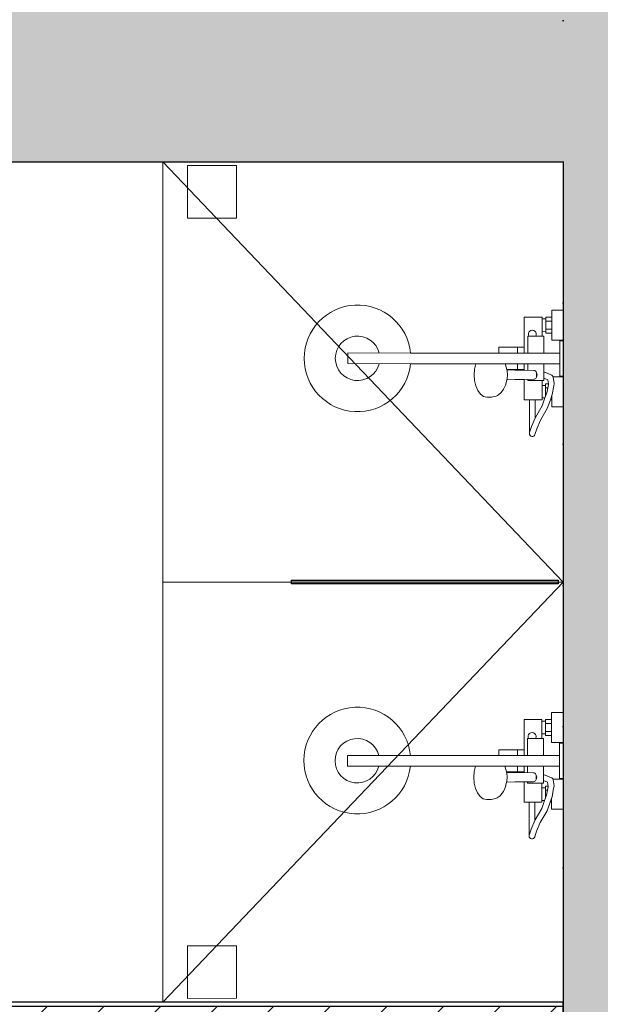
# Model space of a CAD drawing. Header units: millimetres. Extents: x -63554 to 200, y -19084 to 40052.
# Tile 74 of 120: x -45783 to -44477, y 1505 to 3720. Entities that reach past the tile are written whole.
import ezdxf

# ---------------------------------------------------------------- set-up
doc = ezdxf.new("R2010")
doc.units = ezdxf.units.MM
doc.header["$MEASUREMENT"] = 0
doc.linetypes.add('Dotted', pattern=[317.499995, 0, -317.499995])
for name, color, linetype in [('1241_Välisseinad', 7, 'Continuous'), ('1311_Vaheseinad', 7, 'Continuous'), ('New_014_Ruumi netopind', 7, 'Continuous'), ('New_1311_Vaheseinad', 7, 'Continuous'), ('New_1321_Põranda kattetarindid', 7, 'Continuous'), ('New_SA- santehnika', 7, 'Continuous'), ('New_SA-mööbel', 7, 'Continuous')]:
    doc.layers.add(name, color=color, linetype=linetype)
for name, color, linetype, lineweight in [('1241_Välisseinad_Pen_No__101', 252, 'Continuous', 13), ('1241_Välisseinad_Pen_No__41', 7, 'Continuous', 25), ('1311_Vaheseinad_Pen_No__101', 252, 'Continuous', 13), ('1311_Vaheseinad_Pen_No__41', 7, 'Continuous', 25), ('1333_Varustus_Pen_No__1', 7, 'Continuous', 13), ('New_1311_Vaheseinad_Pen_No__101', 252, 'Continuous', 13), ('New_1311_Vaheseinad_Pen_No__41', 7, 'Continuous', 25), ('New_1321_Põranda kattetarindid_Pen_No__41', 7, 'Continuous', 25), ('New_1333_Varustus_Pen_No__1', 7, 'Continuous', 13), ('New_SA- santehnika_Pen_No__101', 252, 'Continuous', 13), ('New_SA-mööbel_Pen_No__41', 7, 'Continuous', 25)]:
    doc.layers.add(name, color=color, linetype=linetype, lineweight=lineweight)
doc.layers.add('New_SA-mööbel_Pen_No__93', color=7, linetype='Continuous', lineweight=13, true_color=0xa2a233)
pattern_1 = [(0, (0, 0), (0, 86.60254), [0, -50]), (0, (25, 43.3), (0, 86.60254), [0, -50])]
pattern_2 = [(45, (0, 0), (-63.6396, 63.6396), [])]

# ---------------------------------------------------------------- blocks, each defined once
blk = doc.blocks.new('Slab_165_1', base_point=(-48040, 210))
at = {"layer": 'New_1321_Põranda kattetarindid_Pen_No__41', "color": 7, "linetype": 'Dotted', "lineweight": 25, "flags": 128}
blk.add_lwpolyline([(-48040, 210), (-44560.6, 210), (-44560.6, 5699.8), (-48040, 5699.8)], close=True, dxfattribs=at)
blk = doc.blocks.new('Wall_38_1', base_point=(-44560.6, 1509.8))
at = {"layer": 'New_1311_Vaheseinad_Pen_No__101', "linetype": 'Continuous', "lineweight": 13}
h = blk.add_hatch(dxfattribs=at)
h.set_pattern_fill('PLASTER_0001', color=252, style=0, pattern_type=2)
h.set_pattern_definition(pattern_1)
h.paths.add_polyline_path([(-46295, 1499.8), (-46285, 1499.8), (-46295, 1509.8)])
h = blk.add_hatch(dxfattribs=at)
h.set_pattern_fill('PLASTER_0001', color=252, style=0, pattern_type=2)
h.set_pattern_definition(pattern_1)
h.paths.add_polyline_path([(-46295, 1509.8), (-46285, 1499.8), (-46285, 1509.8)])
h = blk.add_hatch(dxfattribs=at)
h.set_pattern_fill('PLASTER_0001', color=252, style=0, pattern_type=2)
h.set_pattern_definition(pattern_1)
h.paths.add_polyline_path([(-46285, 1499.8), (-44560.6, 1499.8), (-44560.6, 1509.8), (-46285, 1509.8)])
h = blk.add_hatch(dxfattribs=at)
h.set_pattern_fill('MASONRY_BLOCK_0001', color=252, style=0, pattern_type=2)
h.set_pattern_definition(pattern_2)
h.paths.add_polyline_path([(-46285, 1349.8), (-46135, 1349.8), (-46285, 1499.8)])
h = blk.add_hatch(dxfattribs=at)
h.set_pattern_fill('MASONRY_BLOCK_0001', color=252, style=0, pattern_type=2)
h.set_pattern_definition(pattern_2)
h.paths.add_polyline_path([(-46285, 1499.8), (-46135, 1349.8), (-46135, 1499.8)])
h = blk.add_hatch(dxfattribs=at)
h.set_pattern_fill('MASONRY_BLOCK_0001', color=252, style=0, pattern_type=2)
h.set_pattern_definition(pattern_2)
h.paths.add_polyline_path([(-46135, 1349.8), (-44560.6, 1349.8), (-44560.6, 1499.8), (-46135, 1499.8)])
h = blk.add_hatch(dxfattribs=at)
h.set_pattern_fill('PLASTER_0001', color=252, style=0, pattern_type=2)
h.set_pattern_definition(pattern_1)
h.paths.add_polyline_path([(-46135, 1339.8), (-46125, 1339.8), (-46135, 1349.8)])
h = blk.add_hatch(dxfattribs=at)
h.set_pattern_fill('PLASTER_0001', color=252, style=0, pattern_type=2)
h.set_pattern_definition(pattern_1)
h.paths.add_polyline_path([(-46135, 1349.8), (-46125, 1339.8), (-46125, 1349.8)])
h = blk.add_hatch(dxfattribs=at)
h.set_pattern_fill('PLASTER_0001', color=252, style=0, pattern_type=2)
h.set_pattern_definition(pattern_1)
h.paths.add_polyline_path([(-46125, 1339.8), (-44560.6, 1339.8), (-44560.6, 1349.8), (-46125, 1349.8)])
at = {"layer": 'New_1311_Vaheseinad_Pen_No__41', "color": 7, "linetype": 'Continuous', "lineweight": 25}
for p, q in [((-46285, 1499.8), (-46285, 1349.8)), ((-46135, 1499.8), (-46285, 1499.8)), ((-44560.6, 1499.8), (-46135, 1499.8)), ((-46135, 1349.8), (-46135, 1339.8)), ((-46135, 1349.8), (-44560.6, 1349.8))]:
    blk.add_line(p, q, dxfattribs=at)
at = {"layer": 'New_1311_Vaheseinad_Pen_No__41', "color": 7, "linetype": 'Continuous', "lineweight": 25, "flags": 128}
for points in [[(-46295, 1509.8), (-46295, 1499.8)], [(-44560.6, 1509.8), (-46295, 1509.8)], [(-44560.6, 1499.8), (-44560.6, 1509.8)], [(-44560.6, 1349.8), (-44560.6, 1499.8)], [(-46125, 1339.8), (-44560.6, 1339.8)], [(-44560.6, 1339.8), (-44560.6, 1349.8)]]:
    blk.add_lwpolyline(points, dxfattribs=at)
blk = doc.blocks.new('Wall_158_1', base_point=(-44560.6, -110))
at = {"layer": '1241_Välisseinad_Pen_No__101', "linetype": 'Continuous', "lineweight": 0, "true_color": 0x4c4c4c}
blk.add_hatch(color=251, dxfattribs=at).paths.add_polyline_path([(-44560.6, 5699.8), (-44560.6, -110), (-44180.6, 210), (-44180.6, 5699.8)])
at = {"layer": '1241_Välisseinad_Pen_No__41', "color": 7, "linetype": 'Continuous', "lineweight": 25, "flags": 128}
blk.add_lwpolyline([(-44560.6, 3399.8), (-44560.6, 210)], dxfattribs=at)
blk = doc.blocks.new('Wall_174_1', base_point=(-44560.6, 3399.8))
at = {"layer": '1311_Vaheseinad_Pen_No__101', "linetype": 'Continuous', "lineweight": 0, "true_color": 0x4c4c4c}
blk.add_hatch(color=251, dxfattribs=at).paths.add_polyline_path([(-44560.6, 3739.8), (-47040, 3739.8), (-47040, 3579.8), (-47040, 3399.8), (-44560.6, 3399.8)])
at = {"layer": '1311_Vaheseinad_Pen_No__41', "color": 7, "linetype": 'Continuous', "lineweight": 25, "flags": 128}
blk.add_lwpolyline([(-47040, 3399.8), (-44560.6, 3399.8)], dxfattribs=at)
blk = doc.blocks.new('Morph_1_1')
at = {"layer": 'New_SA-mööbel_Pen_No__93', "linetype": 'Continuous', "lineweight": 0, "true_color": 0x28280c}
blk.add_hatch(color=38, dxfattribs=at).paths.add_polyline_path([(-45171.6, 2459), (-45171.6, 2450.9), (-44571.6, 2450.9), (-44571.6, 2459)])
at = {"layer": 'New_SA-mööbel_Pen_No__41', "color": 7, "linetype": 'Continuous', "lineweight": 25, "flags": 128}
for points in [[(-45171.6, 2450.9), (-45171.6, 2459)], [(-45171.6, 2459), (-44571.6, 2459)], [(-44571.6, 2459), (-44571.6, 2450.9)], [(-44571.6, 2450.9), (-45171.6, 2450.9)]]:
    blk.add_lwpolyline(points, dxfattribs=at)
blk = doc.blocks.new('Shower Kit 26[88]_1', base_point=(-44560, 2957.8))
at = {"layer": 'New_SA- santehnika_Pen_No__101', "color": 252, "linetype": 'Continuous', "lineweight": 13}
for p, q in [((-44607.9, 3046.9), (-44607.9, 3018.9)), ((-44599.9, 3046.8), (-44599.9, 3018.8)), ((-44585.9, 3041.8), (-44599.9, 3041.8)), ((-44585.9, 3050.8), (-44585.9, 3014.8)), ((-44585.9, 3023.8), (-44599.9, 3023.8)), ((-44607.9, 3007.9), (-44639.9, 3007.9)), ((-44639.9, 3007.9), (-44639.9, 2969.9)), ((-45044.9, 2970.1), (-45045, 2946.1)), ((-44903.6, 2970), (-45044.9, 2970.1)), ((-44603.9, 2969.9), (-44704.9, 2969.9)), ((-44662.9, 2982.9), (-44662.9, 2969.9)), ((-44647.9, 2982.9), (-44647.9, 2969.9)), ((-44567.9, 2969.8), (-44568, 2945.8)), ((-44903.6, 2946), (-45045, 2946.1)), ((-44757, 2946), (-44604, 2945.9)), ((-44702.4, 2945.9), (-44702.3, 2945.9)), ((-44690.2, 2943.7), (-44691.1, 2945.9)), ((-44688.8, 2938.5), (-44690.2, 2943.7)), ((-44686.8, 2930), (-44688.8, 2938.5)), ((-44688.3, 2945.9), (-44688.3, 2945.9)), ((-44648, 2932.9), (-44687.5, 2932.9)), ((-44687.2, 2931.9), (-44669, 2931.4)), ((-44686.1, 2920.9), (-44686.8, 2930)), ((-44669, 2931.4), (-44626.8, 2930.9)), ((-44663, 2932.9), (-44663, 2945.9)), ((-44648, 2931.1), (-44648, 2945.9)), ((-44640, 2931), (-44640, 2945.9)), ((-44626.8, 2930.9), (-44625.2, 2930.6)), ((-44625.2, 2930.6), (-44623.6, 2929.9)), ((-44623.6, 2929.9), (-44622.3, 2928.8)), ((-44622.3, 2928.8), (-44621.3, 2927.4)), ((-44621.3, 2927.4), (-44620.8, 2925.9)), ((-44620.7, 2925.9), (-44620.8, 2925.9)), ((-44619.6, 2923.5), (-44620.7, 2925.9)), ((-44620.7, 2925.9), (-44620.7, 2925.7)), ((-44620.7, 2925.7), (-44620.5, 2923.9)), ((-44604, 2913.4), (-44604, 2927.3)), ((-44687.3, 2909.9), (-44686.8, 2911.8)), ((-44686.8, 2911.8), (-44686.1, 2920.9)), ((-44648, 2910.6), (-44626.8, 2910.9)), ((-44640, 2907.9), (-44640, 2910.7)), ((-44640, 2907.9), (-44608, 2907.9)), ((-44625.2, 2911.1), (-44626.8, 2910.9)), ((-44623.6, 2911.8), (-44625.2, 2911.1)), ((-44622.3, 2912.9), (-44623.6, 2911.8)), ((-44621.3, 2914.4), (-44622.3, 2912.9)), ((-44620.8, 2915.8), (-44621.3, 2914.4)), ((-44620.7, 2916.1), (-44620.8, 2915.9)), ((-44620.7, 2915.9), (-44620.8, 2915.8)), ((-44620.7, 2915.9), (-44619.6, 2918.3)), ((-44620.5, 2917.9), (-44620.7, 2916.1)), ((-44620.5, 2923.9), (-44620.5, 2917.9)), ((-44619.2, 2920.9), (-44619.6, 2923.5)), ((-44619.6, 2918.3), (-44619.2, 2920.9)), ((-44618.5, 2907.9), (-44615.1, 2907.9)), ((-44615.1, 2907.9), (-44612, 2907.9)), ((-44612, 2907.9), (-44609.3, 2907.9)), ((-44583, 2916.3), (-44583.2, 2916.8)), ((-44582.7, 2915.1), (-44583, 2916.3)), ((-44580.6, 2901.9), (-44582.7, 2915.1)), ((-44580.5, 2900.7), (-44580.6, 2901.9)), ((-44608, 2868.9), (-44608, 2896.9)), ((-44601.7, 2868.9), (-44597.6, 2880.4)), ((-44600, 2896.8), (-44600, 2891.8)), ((-44600, 2891.8), (-44600, 2873.8)), ((-44595.3, 2891.8), (-44600, 2891.8)), ((-44597.6, 2880.4), (-44593.9, 2899.5)), ((-44593.9, 2899.5), (-44593.6, 2901.1)), ((-44585.1, 2876.8), (-44581.4, 2896.2)), ((-44581.4, 2896.2), (-44580.5, 2900.7)), ((-44623.5, 2864.9), (-44636.5, 2864.9)), ((-44600, 2873.8), (-44600, 2873.5)), ((-44599.9, 2873.8), (-44600, 2873.8)), ((-44589.3, 2864.8), (-44585.1, 2876.8)), ((-44586, 2874.1), (-44586, 2864.8)), ((-44585.5, 2875.7), (-44585.5, 2875.7)), ((-44631.8, 2804.4), (-44623.5, 2823.4)), ((-44636.2, 2790.9), (-44631.8, 2804.4)), ((-44636.2, 2790.9), (-44636.6, 2788.9))]:
    blk.add_line(p, q, dxfattribs=at)
at = {"layer": 'New_SA- santehnika_Pen_No__101', "color": 252, "linetype": 'Continuous', "lineweight": 13, "flags": 128}
blk.add_lwpolyline([(-44903.6, 2970, 19.949874), (-44903.6, 2946), (-44757, 2946), (-44759.9, 2933.9), (-44760.9, 2921), (-44759.9, 2908), (-44757, 2896), (-44752.5, 2885.6), (-44746.6, 2877.6), (-44739.6, 2872.6), (-44732.2, 2870.9), (-44721.6, 2870.9), (-44718.4, 2871.4), (-44711, 2873.1), (-44708.3, 2874.6), (-44701.7, 2879.4), (-44699.8, 2881.4), (-44694.4, 2888.7), (-44690.2, 2898.1), (-44688.8, 2903.3), (-44687.3, 2909.9), (-44669.1, 2910.4), (-44648, 2910.6), (-44648, 2864.9), (-44636.5, 2864.9), (-44636.6, 2788.9, 0.853753), (-44623.9, 2786.9), (-44619.7, 2799.7), (-44611.4, 2818.9), (-44596.2, 2845.6), (-44589.3, 2864.8), (-44586, 2864.8), (-44586, 2848.8), (-44560, 2848.8), (-44560, 2916.8), (-44583.2, 2916.8), (-44583.5, 2917.5), (-44584.2, 2918.5), (-44585.1, 2919.4), (-44586.2, 2920), (-44604, 2927.4), (-44604, 2945.9), (-44568, 2945.8), (-44568, 2917.8), (-44560, 2917.8), (-44559.9, 2997.8), (-44567.9, 2997.8), (-44567.9, 2969.8), (-44603.9, 2969.9), (-44603.9, 3007.9), (-44607.9, 3007.9), (-44607.9, 3018.9), (-44599.9, 3018.8), (-44599.9, 3014.8), (-44585.9, 3014.8), (-44585.9, 2998.8), (-44559.9, 2998.8), (-44559.9, 3066.8), (-44585.9, 3066.8), (-44585.9, 3050.8), (-44599.9, 3050.8), (-44599.9, 3046.8), (-44607.9, 3046.9), (-44607.9, 3050.9), (-44647.9, 3050.9), (-44647.9, 2982.9), (-44704.9, 2982.9), (-44704.9, 2982.3), (-44704.9, 2980.7), (-44704.9, 2978.3), (-44704.9, 2975), (-44704.9, 2971), (-44704.9, 2969.9)], format="xyb", close=True, dxfattribs=at)
for points in [[(-44604, 2907.9), (-44604, 2913.4), (-44595, 2909.7), (-44593.6, 2901.1), (-44593.6, 2900.8), (-44600, 2900.8), (-44600, 2896.8), (-44608, 2896.9), (-44608, 2907.9)], [(-44608, 2868.9), (-44601.7, 2868.9), (-44608, 2850.9), (-44622.9, 2824.8), (-44623.5, 2823.4), (-44623.5, 2864.9), (-44608, 2864.9)]]:
    blk.add_lwpolyline(points, close=True, dxfattribs=at)
at = {"layer": 'New_SA- santehnika_Pen_No__101', "color": 252, "linetype": 'Continuous', "lineweight": 13}
for centre, radius, start, end in [((-44629.9, 3012.4), 9, 329.9624, 209.9624), ((-45023, 2958.1), 50, 13.849, 346.0759)]:
    blk.add_arc(centre, radius, start, end, dxfattribs=at)
blk = doc.blocks.new('Shower Kit 26[260]_1', base_point=(-44560.6, 2052.5))
at = {"layer": 'New_SA- santehnika_Pen_No__101', "color": 252, "linetype": 'Continuous', "lineweight": 13}
for p, q in [((-44608.5, 2141.5), (-44608.5, 2113.5)), ((-44600.5, 2141.5), (-44600.5, 2113.5)), ((-44586.5, 2136.5), (-44600.5, 2136.5)), ((-44586.5, 2145.5), (-44586.5, 2109.5)), ((-44586.5, 2118.5), (-44600.5, 2118.5)), ((-44608.5, 2102.5), (-44640.5, 2102.5)), ((-44640.5, 2102.5), (-44640.5, 2064.5)), ((-45045.5, 2064.8), (-45045.6, 2040.8)), ((-44904.1, 2064.7), (-45045.5, 2064.8)), ((-44604.5, 2064.5), (-44705.5, 2064.6)), ((-44663.5, 2077.5), (-44663.5, 2064.6)), ((-44648.5, 2077.5), (-44648.5, 2064.5)), ((-44568.5, 2064.5), (-44568.6, 2040.5)), ((-44904.2, 2040.7), (-45045.6, 2040.8)), ((-44757.6, 2040.6), (-44604.6, 2040.5)), ((-44702.9, 2040.5), (-44702.9, 2040.6)), ((-44690.8, 2038.4), (-44691.7, 2040.6)), ((-44689.4, 2033.2), (-44690.8, 2038.4)), ((-44688.9, 2040.6), (-44688.9, 2040.5)), ((-44663.6, 2027.6), (-44663.6, 2040.6)), ((-44648.6, 2025.8), (-44648.6, 2040.5)), ((-44640.6, 2025.7), (-44640.6, 2040.5)), ((-44687.4, 2024.7), (-44689.4, 2033.2)), ((-44648.6, 2027.5), (-44688.1, 2027.6)), ((-44687.8, 2026.6), (-44669.6, 2026.1)), ((-44686.7, 2015.6), (-44687.4, 2024.7)), ((-44669.6, 2026.1), (-44627.4, 2025.5)), ((-44627.4, 2025.5), (-44625.8, 2025.3)), ((-44625.8, 2025.3), (-44624.2, 2024.6)), ((-44624.2, 2024.6), (-44622.9, 2023.5)), ((-44622.9, 2023.5), (-44621.9, 2022)), ((-44621.9, 2022), (-44621.3, 2020.5)), ((-44621.3, 2020.5), (-44621.3, 2020.5)), ((-44620.2, 2018.1), (-44621.3, 2020.5)), ((-44621.3, 2020.5), (-44621.3, 2020.3)), ((-44621.3, 2020.3), (-44621.1, 2018.5)), ((-44621.1, 2018.5), (-44621.1, 2012.5)), ((-44619.8, 2015.5), (-44620.2, 2018.1)), ((-44604.6, 2008.1), (-44604.6, 2021.9)), ((-44687.9, 2004.6), (-44687.4, 2006.4)), ((-44687.4, 2006.4), (-44686.7, 2015.6)), ((-44648.6, 2005.3), (-44627.4, 2005.5)), ((-44640.6, 2002.5), (-44640.6, 2005.4)), ((-44640.6, 2002.5), (-44608.6, 2002.5)), ((-44625.8, 2005.8), (-44627.4, 2005.5)), ((-44624.2, 2006.5), (-44625.8, 2005.8)), ((-44622.9, 2007.6), (-44624.2, 2006.5)), ((-44621.9, 2009), (-44622.9, 2007.6)), ((-44621.4, 2010.5), (-44621.9, 2009)), ((-44621.3, 2010.5), (-44621.4, 2010.5)), ((-44621.3, 2010.5), (-44620.2, 2012.9)), ((-44621.1, 2012.5), (-44621.3, 2010.7)), ((-44621.3, 2010.7), (-44621.3, 2010.5)), ((-44620.2, 2012.9), (-44619.8, 2015.5)), ((-44619.1, 2002.5), (-44615.7, 2002.5)), ((-44615.7, 2002.5), (-44612.6, 2002.5)), ((-44612.6, 2002.5), (-44609.9, 2002.5)), ((-44598.2, 1975), (-44594.5, 1994.2)), ((-44594.5, 1994.2), (-44594.2, 1995.7)), ((-44583.6, 2011), (-44583.8, 2011.5)), ((-44583.3, 2009.7), (-44583.6, 2011)), ((-44581.1, 1996.6), (-44583.3, 2009.7)), ((-44582, 1990.8), (-44581.1, 1995.3)), ((-44581.1, 1995.3), (-44581.1, 1996.6)), ((-44608.6, 1963.5), (-44608.6, 1991.5)), ((-44602.2, 1963.5), (-44598.2, 1975)), ((-44600.6, 1991.5), (-44600.6, 1986.5)), ((-44600.6, 1986.5), (-44600.6, 1968.5)), ((-44595.9, 1986.5), (-44600.6, 1986.5)), ((-44589.9, 1959.5), (-44585.6, 1971.5)), ((-44585.6, 1971.5), (-44582, 1990.8)), ((-44624.1, 1959.5), (-44637.1, 1959.5)), ((-44600.6, 1968.5), (-44600.6, 1968.1)), ((-44600.5, 1968.5), (-44600.6, 1968.5)), ((-44586.6, 1968.8), (-44586.6, 1959.5)), ((-44586.1, 1970.4), (-44586.1, 1970.4)), ((-44632.4, 1899.1), (-44624.1, 1918.1)), ((-44636.8, 1885.5), (-44637.2, 1883.5)), ((-44636.8, 1885.5), (-44632.4, 1899.1))]:
    blk.add_line(p, q, dxfattribs=at)
at = {"layer": 'New_SA- santehnika_Pen_No__101', "color": 252, "linetype": 'Continuous', "lineweight": 13, "flags": 128}
blk.add_lwpolyline([(-44904.1, 2064.7, 19.949874), (-44904.2, 2040.7), (-44757.6, 2040.6), (-44760.5, 2028.6), (-44761.5, 2015.6), (-44760.5, 2002.7), (-44757.6, 1990.6), (-44753.1, 1980.3), (-44747.1, 1972.3), (-44740.2, 1967.3), (-44732.8, 1965.6), (-44722.2, 1965.6), (-44719, 1966.1), (-44711.6, 1967.8), (-44708.9, 1969.2), (-44702.3, 1974), (-44700.4, 1976.1), (-44695, 1983.3), (-44690.8, 1992.8), (-44689.4, 1997.9), (-44687.9, 2004.6), (-44669.6, 2005.1), (-44648.6, 2005.3), (-44648.6, 1959.5), (-44637.1, 1959.5), (-44637.2, 1883.5, 0.853753), (-44624.5, 1881.5), (-44620.3, 1894.4), (-44612, 1913.6), (-44596.8, 1940.2), (-44589.9, 1959.5), (-44586.6, 1959.5), (-44586.6, 1943.5), (-44560.6, 1943.5), (-44560.6, 2011.5), (-44583.8, 2011.5), (-44584.1, 2012.1), (-44584.8, 2013.2), (-44585.7, 2014), (-44586.8, 2014.7), (-44604.6, 2022.1), (-44604.6, 2040.5), (-44568.6, 2040.5), (-44568.6, 2012.5), (-44560.6, 2012.5), (-44560.5, 2092.5), (-44568.5, 2092.5), (-44568.5, 2064.5), (-44604.5, 2064.5), (-44604.5, 2102.5), (-44608.5, 2102.5), (-44608.5, 2113.5), (-44600.5, 2113.5), (-44600.5, 2109.5), (-44586.5, 2109.5), (-44586.5, 2093.5), (-44560.5, 2093.5), (-44560.5, 2161.5), (-44586.5, 2161.5), (-44586.5, 2145.5), (-44600.5, 2145.5), (-44600.5, 2141.5), (-44608.5, 2141.5), (-44608.5, 2145.5), (-44648.5, 2145.5), (-44648.5, 2077.5), (-44705.5, 2077.6), (-44705.5, 2077), (-44705.5, 2075.4), (-44705.5, 2072.9), (-44705.5, 2069.7), (-44705.5, 2065.7), (-44705.5, 2064.6)], format="xyb", close=True, dxfattribs=at)
for points in [[(-44604.6, 2002.5), (-44604.6, 2008.1), (-44595.6, 2004.3), (-44594.2, 1995.7), (-44594.2, 1995.5), (-44600.6, 1995.5), (-44600.6, 1991.5), (-44608.6, 1991.5), (-44608.6, 2002.5)], [(-44608.6, 1963.5), (-44602.2, 1963.5), (-44608.6, 1945.6), (-44623.5, 1919.5), (-44624.1, 1918.1), (-44624.1, 1959.5), (-44608.6, 1959.5)]]:
    blk.add_lwpolyline(points, close=True, dxfattribs=at)
at = {"layer": 'New_SA- santehnika_Pen_No__101', "color": 252, "linetype": 'Continuous', "lineweight": 13}
for centre, radius, start, end in [((-44630.5, 2107), 9, 329.9624, 209.9624), ((-45023.6, 2052.8), 50, 13.849, 346.0759)]:
    blk.add_arc(centre, radius, start, end, dxfattribs=at)
blk = doc.blocks.new('Sanitary_Dispensers_Mediclinics_Liquid-soap-dispenser-Lever-DJP0034x(1)[301]_1', base_point=(-45350.3, 3391.6))
at = {"layer": 'New_SA- santehnika_Pen_No__101', "color": 252, "linetype": 'Continuous', "lineweight": 13, "flags": 128}
blk.add_lwpolyline([(-45295.3, 3391.6), (-45295.4, 3273.6), (-45405.4, 3273.7), (-45405.3, 3391.7)], close=True, dxfattribs=at)
blk = doc.blocks.new('Sanitary_Dispensers_Mediclinics_Liquid-soap-dispenser-Lever-DJP0034x(1)[302]_1', base_point=(-45350.3, 1518.2))
at = {"layer": 'New_SA- santehnika_Pen_No__101', "color": 252, "linetype": 'Continuous', "lineweight": 13, "flags": 128}
blk.add_lwpolyline([(-45295.3, 1518.3), (-45295.4, 1636.3), (-45405.4, 1636.2), (-45405.3, 1518.2)], close=True, dxfattribs=at)

msp = doc.modelspace()

# ---------------------------------------------------------------- linework, layer by layer
at = {"layer": '1333_Varustus_Pen_No__1', "color": 7, "linetype": 'Continuous', "lineweight": 13}
for p in [(-45460.6, 3399.8), (-45460.6, 1509.8)]:
    msp.add_line(p, (-44560.6, 2454.8), dxfattribs=at)
at = {"layer": '1333_Varustus_Pen_No__1', "color": 7, "linetype": 'Continuous', "lineweight": 13, "flags": 128}
msp.add_lwpolyline([(-45460.6, 3399.8), (-44560.6, 3399.8), (-44560.6, 1509.8), (-45460.6, 1509.8)], close=True, dxfattribs=at)
at = {"layer": 'New_014_Ruumi netopind', "color": 254, "linetype": 'Continuous', "lineweight": 0, "true_color": 0xfdf2d0, "flags": 128}
msp.add_lwpolyline([(-44560.6, 3399.8), (-47133, 3399.8), (-48040, 3399.8), (-48040, 210), (-47650, 210), (-47590, 210), (-46295, 210), (-46295, 1509.8), (-44560.6, 1509.8)], close=True, dxfattribs=at)
at = {"layer": 'New_1333_Varustus_Pen_No__1', "color": 7, "linetype": 'Continuous', "lineweight": 13}
msp.add_line((-44560.6, 2454.8), (-45460.6, 2454.8), dxfattribs=at)

# ---------------------------------------------------------------- block references
at = {"layer": '1241_Välisseinad', "color": 7, "lineweight": 25}
msp.add_blockref('Wall_158_1', (-44560.6, -110), dxfattribs=at)
at = {"layer": '1311_Vaheseinad', "color": 7, "lineweight": 25}
msp.add_blockref('Wall_174_1', (-44560.6, 3399.8), dxfattribs=at)
at = {"layer": 'New_1311_Vaheseinad', "color": 7, "lineweight": 25}
msp.add_blockref('Wall_38_1', (-44560.6, 1509.8), dxfattribs=at)
at = {"layer": 'New_1321_Põranda kattetarindid', "color": 7, "linetype": 'Dotted', "lineweight": 25}
msp.add_blockref('Slab_165_1', (-48040, 210), dxfattribs=at)
at = {"layer": 'New_SA- santehnika', "color": 252, "linetype": 'Continuous', "lineweight": 13}
for name, p in [('Sanitary_Dispensers_Mediclinics_Liquid-soap-dispenser-Lever-DJP0034x(1)[301]_1', (-45350.3, 3391.6)), ('Shower Kit 26[88]_1', (-44560, 2957.8)), ('Shower Kit 26[260]_1', (-44560.6, 2052.5)), ('Sanitary_Dispensers_Mediclinics_Liquid-soap-dispenser-Lever-DJP0034x(1)[302]_1', (-45350.3, 1518.2))]:
    msp.add_blockref(name, p, dxfattribs=at)
at = {"layer": 'New_SA-mööbel', "linetype": 'Continuous', "lineweight": 0}
msp.add_blockref('Morph_1_1', (0, 0), dxfattribs=at)

doc.saveas('drawing.dxf')
